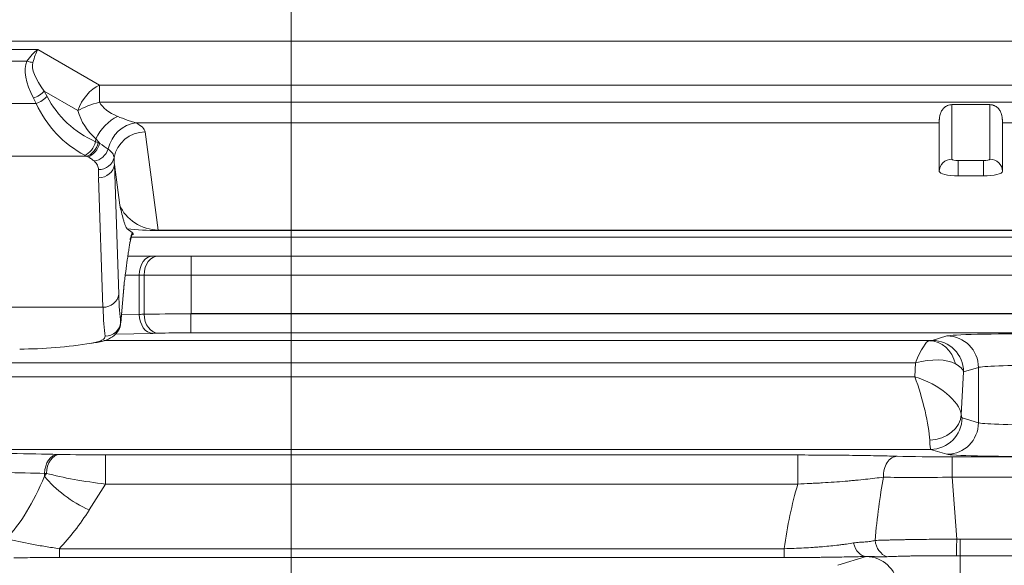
# Model space of a CAD drawing. Header units: millimetres. Extents: x 4 to 836, y 5 to 589.
# Tile 127 of 174: x 654 to 669, y 271 to 279. Entities that reach past the tile are written whole.
import ezdxf

# ---------------------------------------------------------------- set-up
doc = ezdxf.new("R2010")
doc.units = ezdxf.units.MM
doc.layers.add('1', color=7, linetype='Continuous', true_color=0xffffff)
doc.styles.add('ideas_simplex', font='simplex.shx')
doc.dimstyles.get("Standard").update_dxf_attribs({"dimtxt": 0.18, "dimasz": 0.18, "dimexe": 0.18, "dimexo": 0.0625, "dimgap": 0.09, "dimtad": 0, "dimtih": 1, "dimtoh": 1, "dimdec": 4, "dimzin": 0, "dimdsep": 46, "dimtxsty": 'Standard', "dimcen": 0.09, "dimadec": 0, "dimazin": 0, "dimtfac": 1, "dimtdec": 4, "dimtofl": 0, "dimtmove": 0, "dimatfit": 3, "dimfxl": 1, "dimtolj": 1, "dimtzin": 0, "dimarcsym": 0})

# ---------------------------------------------------------------- blocks, each defined once
blk = doc.blocks.new('_U15')
at = {"layer": '1', "color": 152, "lineweight": 13}
for p, q in [((637.398738, 284.614657), (637.398738, 231.285068)), ((657.888007, 284.60658), (657.888007, 231.285068))]:
    blk.add_line(p, q, dxfattribs=at)
at = {"layer": '1', "color": 87, "lineweight": 25}
for p, q in [((642.040873, 240.410068), (640.540873, 240.410068)), ((640.540873, 240.410068), (640.540873, 234.785068)), ((654.745873, 240.410068), (653.245873, 240.410068)), ((654.745873, 234.785068), (654.745873, 240.410068)), ((640.540873, 234.785068), (642.040873, 234.785068)), ((653.245873, 234.785068), (654.745873, 234.785068))]:
    blk.add_line(p, q, dxfattribs=at)
at = {"layer": '1', "color": 27, "lineweight": 13}
blk.add_line((637.398738, 233.285068), (657.888007, 233.285068), dxfattribs=at)
at = {"layer": '1', "color": 27, "lineweight": 18}
for points in [[(637.398738, 233.285068), (640.398736, 233.814049), (640.39874, 232.756087)], [(657.888007, 233.285068), (654.888009, 232.756087), (654.888006, 233.814049)]]:
    blk.add_solid(points, dxfattribs=at)
at = {"layer": '1', "color": 87, "linetype": 'Continuous', "lineweight": 25, "char_height": 3, "attachment_point": 7, "line_spacing_factor": 1.204819, "style": 'ideas_simplex'}
for s, insert in [('\\W1.2664;20,5', (642.012373, 242.545068)), ('\\W1.2664;.807', (642.012373, 235.232568))]:
    blk.add_mtext(s, dxfattribs=dict(at, insert=insert))

msp = doc.modelspace()

# ---------------------------------------------------------------- linework, layer by layer
at = {"layer": '1', "color": 143, "linetype": 'Continuous', "lineweight": 18}
for p, q in [((671.981, 279.082), (623.316, 279.082)), ((668.949, 278.078), (668.349, 278.078)), ((668.149, 277.79), (668.149, 277.021)), ((669.149, 277.79), (669.149, 277.021)), ((668.449, 276.951), (668.849, 276.951)), ((655.372, 276.057), (655.294, 276.112)), ((691.114, 275.982), (655.361, 275.982)), ((655.304, 275.682), (655.697, 275.682)), ((655.697, 275.682), (655.785, 275.682)), ((655.785, 275.682), (656.306, 275.682)), ((656.306, 275.682), (691.006, 275.682)), ((655.192, 274.627), (655.246, 275.246)), ((656.306, 274.771), (656.303, 274.768))]:
    msp.add_line(p, q, dxfattribs=at)
at = {"layer": '1', "color": 143, "linetype": 'Continuous', "lineweight": 13}
for p, q in [((641.421, 278.949), (653.876, 278.949)), ((653.876, 278.949), (654.856, 278.387)), ((653.706, 278.766), (641.592, 278.766)), ((654.856, 278.387), (654.856, 278.115)), ((654.856, 278.387), (672.192, 278.387)), ((653.981, 278.29), (654.025, 278.206)), ((654.513, 277.984), (653.981, 278.29)), ((641.444, 278.096), (653.853, 278.096)), ((653.853, 278.096), (653.809, 278.18)), ((672.192, 278.115), (654.856, 278.115)), ((668.349, 278.078), (668.349, 277.215)), ((668.949, 277.215), (668.949, 278.078)), ((668.149, 277.79), (655.429, 277.79)), ((674.308, 277.79), (669.149, 277.79)), ((655.578, 277.646), (655.783, 276.094)), ((654.794, 277.49), (654.798, 277.539)), ((654.653, 277.261), (640.644, 277.261)), ((668.449, 276.951), (668.449, 277.192)), ((668.449, 277.192), (668.849, 277.192)), ((668.849, 276.951), (668.849, 277.192)), ((655.09, 277.129), (655.159, 275.079)), ((655.175, 276.486), (655.09, 277.129)), ((654.91, 274.871), (654.841, 276.922)), ((655.783, 276.086), (655.783, 276.094)), ((655.783, 276.094), (687.026, 276.094)), ((687.026, 276.086), (655.783, 276.086)), ((656.306, 275.682), (656.306, 275.382)), ((655.485, 275.382), (655.263, 275.382)), ((655.485, 275.382), (655.485, 274.759)), ((655.561, 275.382), (655.485, 275.382)), ((655.561, 274.762), (655.561, 275.382)), ((656.306, 275.382), (655.561, 275.382)), ((656.306, 275.382), (656.306, 274.771)), ((691.006, 275.382), (656.306, 275.382)), ((655.191, 274.636), (655.244, 275.239)), ((640.387, 274.871), (654.91, 274.871)), ((655.203, 274.752), (655.485, 274.759)), ((656.303, 274.766), (679.365, 274.766)), ((656.306, 274.771), (696.372, 274.771)), ((654.925, 274.344), (667.991, 274.344)), ((655.697, 274.459), (655.095, 274.444)), ((679.365, 274.468), (656.303, 274.468)), ((668.036, 274.348), (668.271, 274.418)), ((667.773, 273.994), (627.525, 273.994)), ((667.761, 273.773), (667.773, 273.994)), ((668.769, 273.918), (668.534, 273.848)), ((668.769, 273.045), (668.769, 273.918)), ((627.537, 273.773), (667.761, 273.773)), ((668.534, 273.848), (668.497, 273.172)), ((668.509, 273.123), (668.769, 273.045)), ((668.011, 272.623), (627.286, 272.623)), ((668.271, 272.546), (668.011, 272.623)), ((654.197, 272.544), (654.226, 272.543)), ((654.95, 272.535), (654.95, 272.075)), ((654.95, 272.535), (665.909, 272.535)), ((665.909, 272.535), (665.909, 272.075)), ((668.351, 272.505), (675.947, 272.505)), ((668.351, 272.505), (668.351, 272.184)), ((653.985, 272.244), (653.985, 272.197)), ((654.014, 272.243), (653.985, 272.244)), ((653.985, 272.197), (654.014, 272.243)), ((675.947, 272.184), (668.351, 272.184)), ((668.351, 272.184), (668.425, 271.203)), ((654.95, 272.075), (654.692, 271.664)), ((665.909, 272.075), (654.95, 272.075)), ((668.481, 271.203), (668.481, 270.939)), ((668.481, 271.203), (675.817, 271.203)), ((654.219, 271.052), (654.219, 270.912)), ((654.219, 271.052), (665.693, 271.052)), ((665.693, 270.912), (654.219, 270.912)), ((665.693, 271.052), (665.693, 270.912)), ((666.541, 270.789), (666.993, 270.927)), ((668.481, 270.498), (668.481, 270.939)), ((675.817, 270.939), (668.481, 270.939))]:
    msp.add_line(p, q, dxfattribs=at)
for centre, major_axis, ratio, start_param, end_param in [((653.876, 278.516), (-0.236, -0.485), 0.506583, 3.906879, 4.430477), ((653.876, 278.516), (-0.091, -0.522), 0.235178, 3.776968, 4.300566), ((655.185, 277.641), (-1.443, 1.183), 0.371287, 0.098541, 0.718188), ((653.706, 278.891), (-0.228, 0.103), 0.465232, 1.779254, 2.196169), ((655.185, 277.766), (-1.364, 1.022), 0.268702, 0.103544, 0.723191), ((654.856, 277.954), (0.249, 0.434), 0.652609, 0.720681, 1.863926), ((653.809, 278.305), (0.222, 0.116), 0.455425, 4.478457, 5.330842), ((653.853, 278.221), (-0.222, -0.116), 0.455425, 1.336865, 2.189249), ((655.533, 279.096), (-0.829, -1.857), 0.895013, 5.615881, 6.233319), ((655.704, 279.081), (-1.687, -0.861), 0.90311, 0.008892, 0.626331), ((654.856, 277.954), (0.482, 0.131), 0.31198, 1.485976, 2.272907), ((655.886, 278.276), (-1.061, -0.053), 0.46856, 0.222208, 0.769496), ((655.543, 278.306), (-0.964, -0.492), 0.90311, 6.096527, 6.643815), ((655.141, 277.509), (0.323, 0.381), 0.612415, 0.945024, 1.979663), ((655.429, 277.304), (0.22, 0.449), 0.878036, 0.507967, 1.827147), ((654.072, 277.627), (-1.506, -0.008), 0.238344, 3.171837, 3.590062), ((655.578, 277.16), (0.496, 0.066), 0.972066, 1.442901, 2.841227), ((654.622, 277.505), (-0.103, -0.228), 0.667291, 0.593682, 1.799673), ((654.653, 277.49), (-0.109, -0.225), 0.70787, 0.598798, 1.83324), ((654.671, 277.482), (-0.115, -0.222), 0.728579, 0.620257, 1.863803), ((654.083, 277.268), (-1.002, 0.014), 0.325184, 3.832923, 3.868431), ((654.773, 277.413), (-0.172, -0.181), 0.84589, 0.842727, 2.09043), ((654.083, 277.039), (-0.753, -0.015), 0.431599, 3.810322, 3.845831), ((654.839, 277.28), (-0.25, 0), 0.917329, 1.570648, 2.966275), ((655.601, 276.985), (-0.148, 1.476), 0.335858, 1.363345, 1.438835), ((668.349, 277.021), (0.2, 0), 0.972527, 1.570796, 3.141593), ((668.449, 277.215), (0.1, 0), 0.232789, 3.141593, 4.712389), ((668.849, 277.215), (0.1, 0), 0.232789, 4.712389, 6.283185), ((668.949, 277.021), (-0.2, 0), 0.972527, 3.141593, 4.712389), ((655.601, 276.755), (-0.161, 1.718), 0.433266, 1.357648, 1.433139), ((654.841, 277.151), (-0.25, -0.008), 0.917246, 1.539872, 3.00982), ((655.662, 276.526), (-0.482, 0.245), 0.738822, 0.693846, 2.167662), ((655.662, 276.226), (-0.81, 0.022), 0.171475, 1.104487, 1.72607), ((655.086, 276.113), (0.247, -0.17), 0.994404, 6.282961, 6.677275), ((655.323, 275.296), (-0.07, -0.797), 0.072149, 3.44785, 3.796903), ((655.697, 275.382), (0, -0.3), 0.707107, 3.141593, 4.712389), ((655.785, 275.382), (0, -0.3), 0.745356, 3.141593, 4.712389), ((654.91, 275.101), (-0.25, -0.008), 0.917246, 1.539872, 3.00982), ((655.943, 282.188), (-0.68, -7.75), 0.052207, 5.878288, 6.061337), ((655.695, 282.21), (-0.68, -8), 0.0506, 5.878007, 6.061057), ((654.07, 274.802), (-2, 0), 0.030114, 2.356194, 2.411865), ((655.697, 274.759), (-0.008, 0.3), 0.706986, 1.552285, 3.104571), ((656.306, 274.749), (-1, 0), 0.01833, 4.715348, 5.553458), ((655.785, 274.762), (-0.009, 0.3), 0.745214, 1.548982, 3.102326), ((654.943, 274.658), (-0.248, -0.035), 0.973988, 1.434446, 2.908528), ((654.07, 274.502), (-2.3, 0), 0.026186, 2.356195, 2.411865), ((656.306, 274.449), (-0.7, 0), 0.026186, 4.716616, 5.553458), ((667.773, 273.595), (-0.229, -0.749), 0.170757, 3.219839, 4.202275), ((667.787, 274.349), (-0.25, 0), 0.031404, 2.522132, 3.036683), ((667.991, 273.844), (-0.022, 0.499), 0.864178, 4.939752, 6.231139), ((668.036, 273.848), (0.143, -0.479), 0.995856, 1.281115, 2.84963), ((669.765, 274.415), (-1.5, 0), 0.026186, 4.712389, 6.195919), ((668.271, 273.918), (-0.143, 0.479), 0.995856, 4.422707, 5.991222), ((667.773, 273.595), (-0.751, -0.254), 0.483887, 3.567957, 4.550393), ((667.787, 273.849), (-0.75, 0.025), 0.344332, 3.237443, 3.751994), ((669.765, 273.915), (-1, 0), 0.039279, 4.712389, 6.195919), ((667.761, 273.373), (-0.207, 0.749), 0.157833, 3.733955, 5.230942), ((667.761, 273.373), (-0.723, 0.306), 0.478289, 3.414946, 4.911933), ((667.999, 273.172), (-0.497, -0.059), 0.802499, 1.475989, 2.994994), ((668.011, 273.123), (-0.143, -0.479), 0.995856, 0.291963, 1.860478), ((668.51, 273.373), (0, -0.25), 0.087489, 5.647196, 6.257005), ((668.271, 273.045), (0.143, 0.479), 0.995856, 3.433556, 5.002071), ((669.765, 273.049), (-1, 0), 0.039279, 0.087266, 1.570796), ((668.012, 273.373), (0, -0.75), 0.029163, 5.647196, 6.257005), ((652.57, 272.501), (-2.3, 0), 0.026186, 3.926991, 4.712389), ((654.197, 272.244), (0.008, 0.3), 0.706986, 0.037022, 1.589307), ((654.226, 272.243), (0.008, 0.3), 0.706986, 0.037022, 1.589307), ((654.729, 272.556), (-0.824, 0.006), 0.024921, 0.913987, 1.843431), ((667.483, 272.215), (0.008, 0.3), 0.722159, 0.037852, 1.693094), ((668.355, 272.536), (-1.203, 0), 0.026128, 0.761013, 1.567515), ((669.765, 272.549), (-1.5, 0), 0.026186, 0.087266, 1.570796), ((652.57, 272.201), (-2, 0), 0.030114, 3.926991, 4.712389), ((652.57, 275.564), (0, -4.762), 0.419994, 0.415415, 0.785398), ((654.692, 272.197), (-0.846, 0.533), 0.470381, 0.929444, 1.858888), ((654.729, 272.256), (-1.081, 0.157), 0.138573, 0.867994, 1.797438), ((668.651, 268.315), (-0.489, 5.474), 0.272631, 0.761648, 0.99519), ((668.355, 272.236), (-1.503, -0.023), 0.034806, 0.761143, 1.567646), ((668.651, 269.114), (-0.61, 5.359), 0.555322, 0.923637, 1.138324), ((652.57, 275.031), (0, -4.762), 0.629991, 0.581664, 0.785398), ((666.996, 271.228), (-0.008, 0.3), 0.714578, 1.843542, 3.104165), ((667.391, 271.212), (-0.018, 0.299), 0.865443, 1.618775, 2.80586), ((668.425, 271.224), (0.004, 0.3), 0.000932, 3.454247, 4.642582), ((668.492, 270.924), (-1.504, 0), 0.026223, 6.177312, 6.19769), ((666.993, 270.427), (-0.146, 0.478), 0.996014, 4.49794, 5.985334)]:
    msp.add_ellipse(centre, major_axis=major_axis, ratio=ratio, start_param=start_param, end_param=end_param, dxfattribs=at)
at = {"layer": '1', "color": 143, "linetype": 'Continuous', "lineweight": 18}
for centre, major_axis, ratio, start_param, end_param in [((668.449, 277.021), (-0.3, 0), 0.232789, 0, 1.570796), ((668.849, 277.021), (-0.3, 0), 0.232789, 1.570796, 3.141593), ((655.055, 276.068), (-0.334, 0.04), 0.227811, 3.022159, 3.41626), ((654.269, 282.21), (-3.46, -7.387), 0.88758, 0.39405, 0.547468)]:
    msp.add_ellipse(centre, major_axis=major_axis, ratio=ratio, start_param=start_param, end_param=end_param, dxfattribs=at)
for points, knots in [([(668.349, 278.078), (668.337, 278.078), (668.325, 278.077), (668.302, 278.072), (668.291, 278.068), (668.27, 278.059), (668.259, 278.054), (668.245, 278.044), (668.241, 278.041), (668.232, 278.034), (668.224, 278.027), (668.216, 278.019), (668.209, 278.011), (668.206, 278.007), (668.196, 277.994), (668.19, 277.986), (668.181, 277.969), (668.177, 277.96), (668.169, 277.943), (668.166, 277.935), (668.159, 277.91), (668.156, 277.895), (668.153, 277.873), (668.152, 277.866), (668.15, 277.853), (668.15, 277.847), (668.149, 277.83), (668.149, 277.82), (668.149, 277.803), (668.149, 277.796), (668.149, 277.79)], [0, 0, 0, 0, 0.0625, 0.0625, 0.125, 0.125, 0.1875, 0.1875, 0.21875, 0.21875, 0.25, 0.28125, 0.28125, 0.3125, 0.3125, 0.375, 0.375, 0.4375, 0.4375, 0.5, 0.5, 0.625, 0.625, 0.6875, 0.6875, 0.75, 0.75, 0.875, 0.875, 1, 1, 1, 1]), ([(669.149, 277.79), (669.149, 277.796), (669.149, 277.803), (669.149, 277.82), (669.148, 277.83), (669.147, 277.847), (669.147, 277.853), (669.146, 277.866), (669.145, 277.873), (669.142, 277.894), (669.139, 277.91), (669.131, 277.935), (669.128, 277.943), (669.121, 277.96), (669.117, 277.969), (669.107, 277.986), (669.101, 277.994), (669.089, 278.011), (669.082, 278.019), (669.066, 278.034), (669.057, 278.041), (669.038, 278.054), (669.028, 278.059), (669.012, 278.066), (669.007, 278.068), (668.995, 278.072), (668.99, 278.073), (668.972, 278.077), (668.961, 278.078), (668.949, 278.078)], [0, 0, 0, 0, 0.125, 0.125, 0.25, 0.25, 0.3125, 0.3125, 0.375, 0.375, 0.5, 0.5, 0.5625, 0.5625, 0.625, 0.625, 0.6875, 0.6875, 0.75, 0.75, 0.8125, 0.8125, 0.875, 0.875, 0.90625, 0.90625, 0.9375, 0.9375, 1, 1, 1, 1]), ([(655.294, 276.112), (655.291, 276.114), (655.288, 276.117), (655.283, 276.125), (655.28, 276.13), (655.272, 276.146), (655.266, 276.158), (655.256, 276.186), (655.251, 276.201), (655.241, 276.233), (655.236, 276.249), (655.222, 276.301), (655.212, 276.337), (655.194, 276.411), (655.184, 276.448), (655.175, 276.486)], [0, 0, 0, 0, 0.0625, 0.0625, 0.125, 0.125, 0.25, 0.25, 0.375, 0.375, 0.5, 0.5, 0.75, 0.75, 1, 1, 1, 1]), ([(655.244, 275.239), (655.246, 275.256), (655.248, 275.272), (655.253, 275.305), (655.259, 275.355), (655.265, 275.404), (655.278, 275.5), (655.287, 275.563), (655.299, 275.652), (655.303, 275.681), (655.312, 275.738), (655.316, 275.765), (655.324, 275.817), (655.328, 275.841), (655.335, 275.888), (655.339, 275.91), (655.343, 275.931)], [0, 0, 0, 0, 0.0625, 0.0625, 0.125, 0.25, 0.25, 0.5, 0.5, 0.625, 0.625, 0.75, 0.75, 0.875, 0.875, 1, 1, 1, 1]), ([(655.34, 275.903), (655.343, 275.922), (655.351, 275.964), (655.358, 275.989), (655.359, 275.991), (655.359, 275.991)], [0, 0, 0, 0, 0.359001, 0.92716, 1, 1, 1, 1]), ([(654.789, 274.312), (654.825, 274.316), (654.915, 274.332), (655.022, 274.373), (655.136, 274.463), (655.191, 274.573), (655.189, 274.636), (655.186, 274.658)], [0, 0, 0, 0, 0.175489, 0.468241, 0.714281, 0.904502, 1, 1, 1, 1]), ([(656.303, 274.468), (656.303, 274.469), (656.303, 274.477), (656.303, 274.508), (656.303, 274.53), (656.303, 274.585), (656.303, 274.618), (656.303, 274.689), (656.303, 274.728), (656.303, 274.766)], [0, 0, 0, 0, 0.25, 0.25, 0.5, 0.5, 0.75, 0.75, 1, 1, 1, 1]), ([(665.909, 272.535), (665.984, 272.535), (666.06, 272.534), (666.171, 272.534), (666.208, 272.534), (666.264, 272.534), (666.282, 272.533), (666.319, 272.533), (666.337, 272.533), (666.428, 272.533), (666.499, 272.532), (666.638, 272.53), (666.706, 272.53), (666.806, 272.528), (666.839, 272.528), (666.904, 272.527), (666.936, 272.526), (667.031, 272.525), (667.092, 272.524), (667.269, 272.52), (667.379, 272.517), (667.483, 272.515)], [0, 0, 0, 0, 0.125, 0.125, 0.1875, 0.1875, 0.21875, 0.21875, 0.25, 0.25, 0.375, 0.375, 0.5, 0.5, 0.5625, 0.5625, 0.625, 0.625, 0.75, 0.75, 1, 1, 1, 1]), ([(666.996, 270.928), (666.953, 270.927), (666.909, 270.926), (666.839, 270.924), (666.816, 270.924), (666.768, 270.923), (666.743, 270.922), (666.619, 270.92), (666.515, 270.918), (666.377, 270.916), (666.349, 270.916), (666.292, 270.916), (666.263, 270.915), (666.176, 270.914), (666.117, 270.914), (665.998, 270.913), (665.938, 270.913), (665.817, 270.913), (665.755, 270.912), (665.693, 270.912)], [0, 0, 0, 0, 0.125, 0.125, 0.1875, 0.1875, 0.25, 0.25, 0.5, 0.5, 0.5625, 0.5625, 0.625, 0.625, 0.75, 0.75, 0.875, 0.875, 1, 1, 1, 1])]:
    msp.add_open_spline(points, degree=3, knots=knots, dxfattribs=at)
at = {"layer": '1', "color": 143, "linetype": 'Continuous', "lineweight": 13}
for points, knots in [([(655.141, 277.893), (655.192, 277.871), (655.243, 277.851), (655.315, 277.824), (655.339, 277.816), (655.385, 277.802), (655.407, 277.795), (655.429, 277.79)], [0, 0, 0, 0, 0.5, 0.5, 0.75, 0.75, 1, 1, 1, 1]), ([(654.991, 277.376), (655.022, 277.355), (655.044, 277.333), (655.068, 277.298), (655.074, 277.287), (655.082, 277.263), (655.085, 277.252), (655.085, 277.24)], [0, 0, 0, 0, 0.5, 0.5, 0.75, 0.75, 1, 1, 1, 1]), ([(654.773, 277.183), (654.766, 277.19), (654.759, 277.196), (654.744, 277.208), (654.72, 277.225), (654.691, 277.242), (654.671, 277.252)], [0, 0, 0, 0, 0.25, 0.25, 0.5, 1, 1, 1, 1]), ([(654.839, 277.05), (654.839, 277.062), (654.838, 277.073), (654.832, 277.096), (654.828, 277.107), (654.812, 277.141), (654.795, 277.162), (654.773, 277.183)], [0, 0, 0, 0, 0.25, 0.25, 0.5, 0.5, 1, 1, 1, 1]), ([(654.727, 274.304), (654.746, 274.307), (654.763, 274.31), (654.787, 274.315), (654.795, 274.317), (654.81, 274.321), (654.817, 274.323), (654.851, 274.332), (654.874, 274.341), (654.901, 274.354), (654.909, 274.359), (654.923, 274.369), (654.928, 274.375), (654.941, 274.391), (654.944, 274.402), (654.943, 274.414)], [0, 0, 0, 0, 0.125, 0.125, 0.1875, 0.1875, 0.25, 0.25, 0.5, 0.5, 0.625, 0.625, 0.75, 0.75, 1, 1, 1, 1]), ([(667.268, 272.184), (667.178, 272.172), (667.083, 272.16), (666.931, 272.144), (666.879, 272.139), (666.798, 272.131), (666.771, 272.129), (666.715, 272.124), (666.687, 272.121), (666.601, 272.114), (666.543, 272.11), (666.423, 272.101), (666.362, 272.098), (666.267, 272.092), (666.235, 272.09), (666.171, 272.087), (666.139, 272.085), (666.041, 272.08), (665.975, 272.077), (665.909, 272.075)], [0, 0, 0, 0, 0.25, 0.25, 0.375, 0.375, 0.4375, 0.4375, 0.5, 0.5, 0.625, 0.625, 0.75, 0.75, 0.8125, 0.8125, 0.875, 0.875, 1, 1, 1, 1]), ([(653.377, 271.207), (653.51, 271.177), (653.645, 271.149), (653.855, 271.11), (653.926, 271.098), (654.035, 271.08), (654.072, 271.074), (654.145, 271.063), (654.182, 271.058), (654.219, 271.052)], [0, 0, 0, 0, 0.5, 0.5, 0.75, 0.75, 0.875, 0.875, 1, 1, 1, 1]), ([(665.693, 271.052), (665.747, 271.053), (665.799, 271.055), (665.903, 271.059), (665.954, 271.061), (666.055, 271.066), (666.105, 271.069), (666.179, 271.074), (666.204, 271.076), (666.251, 271.079), (666.275, 271.081), (666.391, 271.091), (666.478, 271.1), (666.581, 271.112), (666.602, 271.115), (666.642, 271.12), (666.661, 271.122), (666.719, 271.13), (666.756, 271.136), (666.792, 271.142)], [0, 0, 0, 0, 0.125, 0.125, 0.25, 0.25, 0.375, 0.375, 0.4375, 0.4375, 0.5, 0.5, 0.75, 0.75, 0.8125, 0.8125, 0.875, 0.875, 1, 1, 1, 1]), ([(666.792, 271.142), (666.824, 271.147), (666.856, 271.15), (666.918, 271.155), (666.948, 271.157), (667.006, 271.161), (667.033, 271.163), (667.085, 271.171), (667.11, 271.176), (667.133, 271.182)], [0, 0, 0, 0, 0.25, 0.25, 0.5, 0.5, 0.75, 0.75, 1, 1, 1, 1]), ([(667.133, 271.182), (667.166, 271.184), (667.202, 271.185), (667.262, 271.187), (667.283, 271.187), (667.326, 271.189), (667.348, 271.189), (667.417, 271.191), (667.466, 271.192), (667.543, 271.193), (667.582, 271.194), (667.623, 271.195), (667.651, 271.195), (667.665, 271.196), (667.736, 271.197), (667.852, 271.199), (667.975, 271.2), (668.054, 271.201), (668.069, 271.201), (668.101, 271.201), (668.117, 271.201), (668.165, 271.202), (668.198, 271.202), (668.294, 271.203), (668.359, 271.203), (668.425, 271.203)], [0, 0, 0, 0, 0.125, 0.125, 0.1875, 0.1875, 0.25, 0.25, 0.375, 0.375, 0.4375, 0.46875, 0.46875, 0.5, 0.5, 0.625, 0.75, 0.75, 0.78125, 0.78125, 0.8125, 0.8125, 0.875, 0.875, 1, 1, 1, 1]), ([(654.219, 270.912), (654.187, 270.912), (654.156, 270.912), (654.093, 270.912), (654.061, 270.912), (653.969, 270.912), (653.908, 270.911), (653.729, 270.91), (653.613, 270.909), (653.499, 270.907)], [0, 0, 0, 0, 0.125, 0.125, 0.25, 0.25, 0.5, 0.5, 1, 1, 1, 1]), ([(667.323, 270.925), (667.295, 270.923), (667.268, 270.922), (667.215, 270.923), (667.188, 270.923), (667.135, 270.925), (667.108, 270.927), (667.053, 270.929), (667.025, 270.929), (666.996, 270.928)], [0, 0, 0, 0, 0.25, 0.25, 0.5, 0.5, 0.75, 0.75, 1, 1, 1, 1]), ([(668.421, 270.939), (668.366, 270.939), (668.31, 270.94), (668.228, 270.94), (668.201, 270.94), (668.147, 270.94), (668.119, 270.94), (668.04, 270.94), (667.936, 270.939), (667.837, 270.938), (667.765, 270.937), (667.741, 270.937), (667.695, 270.936), (667.673, 270.936), (667.607, 270.934), (667.566, 270.933), (667.507, 270.932), (667.488, 270.931), (667.452, 270.93), (667.434, 270.929), (667.383, 270.927), (667.351, 270.926), (667.323, 270.925)], [0, 0, 0, 0, 0.125, 0.125, 0.1875, 0.1875, 0.25, 0.25, 0.375, 0.5, 0.5, 0.5625, 0.5625, 0.625, 0.625, 0.75, 0.75, 0.8125, 0.8125, 0.875, 0.875, 1, 1, 1, 1])]:
    msp.add_open_spline(points, degree=3, knots=knots, dxfattribs=at)
for points in [[(654.794, 277.49), (654.808, 277.485), (654.822, 277.48), (654.836, 277.474)], [(654.859, 277.465), (654.839, 277.488), (654.819, 277.513), (654.798, 277.539)], [(654.859, 277.465), (654.91, 277.432), (654.955, 277.402), (654.991, 277.376)], [(654.653, 277.261), (654.643, 277.266), (654.633, 277.272), (654.622, 277.278)], [(668.425, 271.203), (668.444, 271.203), (668.462, 271.203), (668.481, 271.203)], [(668.481, 270.939), (668.461, 270.939), (668.441, 270.939), (668.421, 270.939)]]:
    msp.add_open_spline(points, degree=3, dxfattribs=at)
at = {"layer": '1', "color": 143, "linetype": 'Continuous', "lineweight": 18}
for points in [[(655.372, 276.057), (655.375, 276.055), (655.377, 276.053), (655.379, 276.05)], [(656.303, 274.768), (656.303, 274.767), (656.303, 274.767), (656.303, 274.766)]]:
    msp.add_open_spline(points, degree=3, dxfattribs=at)

# ---------------------------------------------------------------- dimensions: what is measured, and where the dimension line sits
at = {"layer": '1', "color": 87, "linetype": 'Continuous', "lineweight": 25}
dim = msp.add_linear_dim(base=(657.888, 233.285), p1=(637.399, 287.115), p2=(657.888, 287.107), text='<>\\P[\\C87;{\\H1.00x;\\Fsimplex.shx;.807\\Fsimplex.shx;}\\C87; ]', dimstyle='Standard', override={"dimtxt": 3, "dimasz": 3, "dimexe": 2, "dimexo": 2.5, "dimgap": 1.5, "dimtad": 1, "dimtih": 1, "dimtoh": 0, "dimdec": 1, "dimlfac": 1, "dimzin": 8, "dimdsep": 44, "dimlunit": 2, "dimtxsty": 'ideas_simplex', "dimsah": 1, "dimse1": 0, "dimse2": 0, "dimsd1": 0, "dimsd2": 0, "dimclrd": 27, "dimclre": 152, "dimclrt": 87, "dimtol": 0, "dimtm": -0.1, "dimtfac": 0.5, "dimtdec": 2, "dimtofl": 1, "dimtmove": 0, "dimtzin": 8, "dimlwd": 13, "dimlwe": 13}, dxfattribs=at)
dim.commit()
dim.dimension.update_dxf_attribs({"geometry": '_U15', "text_midpoint": (647.643, 233.285), "dimtype": 160})

doc.saveas('drawing.dxf')
